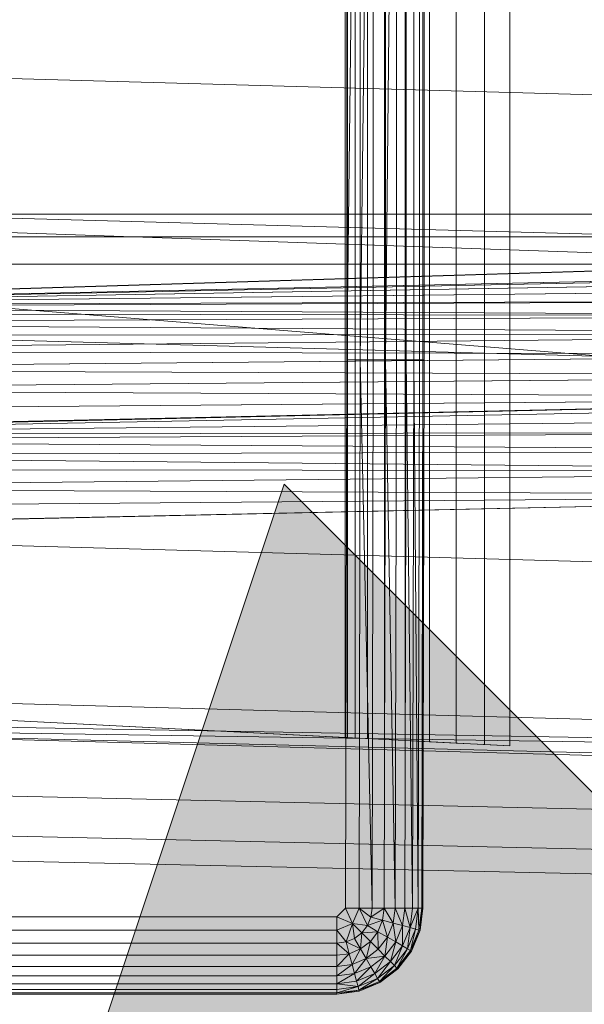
# Model space of a CAD drawing. Header units: metres. Extents: x 391.1 to 427.5, y 12.8 to 28.4.
# Tile 151 of 234: x 407.4731 to 407.5693, y 26.251 to 26.4187. Entities that reach past the tile are written whole.
import ezdxf

# ---------------------------------------------------------------- set-up
doc = ezdxf.new("R2010")
doc.units = ezdxf.units.M
doc.layers.add('A-DETL-____-MBND', color=7, linetype='Continuous', lineweight=18)
doc.layers.add('A-DETL-GENF-OTLN', color=7, linetype='Continuous', lineweight=18)

# ---------------------------------------------------------------- blocks, each defined once
blk = doc.blocks.new('Family - Inodor PA-152192-03_ENLLUMENAT_P0A')
at = {"layer": 'A-DETL-____-MBND', "color": 253, "true_color": 0xaaaaaa}
for p, q in [((0.16489, 0.38826), (0.16489, 0.01465)), ((0.16489, 0.38826), (0.16489, 0.01465)), ((0.17966, 0.04228), (0.17966, 0.3624)), ((0.15161, 0.36098), (0.15161, 0.0437)), ((0.15205, 0.361), (0.15205, 0.04368)), ((0.15334, 0.36106), (0.15334, 0.04361)), ((0.15546, 0.36117), (0.15546, 0.04351)), ((0.15833, 0.36132), (0.15833, 0.04336)), ((0.16188, 0.3615), (0.16187, 0.04318)), ((0.16598, 0.36171), (0.16598, 0.04297)), ((0.17052, 0.36194), (0.17052, 0.04274)), ((0.17536, 0.36218), (0.17536, 0.04249)), ((0.15191, 0.10805), (0.15191, 0.29485)), ((0.15191, 0.29485), (0.15191, 0.10805)), ((0.15419, 0.29485), (0.15191, 0.10805)), ((0.15191, 0.10805), (0.15191, 0.29485)), ((0.15191, 0.10805), (0.15419, 0.29485)), ((0.15419, 0.10805), (0.15419, 0.29485)), ((0.15641, 0.29485), (0.15419, 0.10805)), ((0.15419, 0.10805), (0.15419, 0.29485)), ((0.15419, 0.10805), (0.15419, 0.29485)), ((0.15419, 0.10805), (0.15641, 0.29485)), ((0.15641, 0.10805), (0.15641, 0.29485)), ((0.15641, 0.10805), (0.15641, 0.29485)), ((0.15641, 0.10805), (0.15641, 0.29485)), ((0.15849, 0.10805), (0.15849, 0.29485)), ((0.15849, 0.29485), (0.15849, 0.10805)), ((0.16037, 0.29485), (0.15849, 0.10805)), ((0.15849, 0.10805), (0.15849, 0.29485)), ((0.15849, 0.10805), (0.16037, 0.29485)), ((0.16037, 0.10805), (0.16037, 0.29485)), ((0.16037, 0.10805), (0.16037, 0.29485)), ((0.16037, 0.10805), (0.16037, 0.29485)), ((0.162, 0.10805), (0.162, 0.29485)), ((0.162, 0.29485), (0.162, 0.10805)), ((0.162, 0.10805), (0.162, 0.29485)), ((0.16332, 0.10805), (0.16332, 0.29485)), ((0.16332, 0.29485), (0.16332, 0.10805)), ((0.16332, 0.10805), (0.16332, 0.29485)), ((0.16429, 0.10805), (0.16429, 0.29485)), ((0.16429, 0.29485), (0.16429, 0.10805)), ((0.16429, 0.10805), (0.16429, 0.29485)), ((0.16489, 0.10805), (0.16489, 0.29485)), ((0.16489, 0.29485), (0.16489, 0.10805)), ((0.16489, 0.10805), (0.16489, 0.29485)), ((0.16509, 0.29485), (0.16509, 0.10805)), ((0.16509, 0.29485), (0.16509, 0.10805)), ((0.51095, 0.14444), (0.00127, 0.15852)), ((0.51095, 0.12067), (0.00127, 0.13475)), ((0.52327, 0.1334), (0.00127, 0.11723)), ((0.00186, 0.13288), (0.28176, 0.13288)), ((0.28176, 0.13288), (0.00186, 0.13288)), ((0.28176, 0.13288), (0.00186, 0.13288)), ((0.28176, 0.13288), (0.00186, 0.13288)), ((0.28176, 0.12326), (0.00186, 0.13288)), ((0.28176, 0.12326), (0.00186, 0.13288)), ((0.00187, 0.11726), (0.52327, 0.1334)), ((0.00187, 0.11726), (0.52327, 0.1334)), ((0.00187, 0.11726), (0.51154, 0.13288)), ((0.00187, 0.11726), (0.51154, 0.13288)), ((0.00186, 0.12899), (0.28176, 0.12899)), ((0.28176, 0.12899), (0.00186, 0.12899)), ((0.00186, 0.12431), (0.28176, 0.12431)), ((0.28176, 0.12431), (0.00186, 0.12431)), ((0.28175, 0.10165), (0.00186, 0.12431)), ((0.28175, 0.10165), (0.00186, 0.12431)), ((0.28176, 0.12326), (0.00187, 0.11726)), ((0.00187, 0.11726), (0.28176, 0.12326)), ((0.00187, 0.11726), (0.28176, 0.12326)), ((0.00187, 0.11726), (0.28176, 0.12326)), ((0.28176, 0.12295), (0.00187, 0.11726)), ((0.00187, 0.11726), (0.28176, 0.12295)), ((0.28176, 0.12197), (0.00187, 0.11726)), ((0.00187, 0.11726), (0.28176, 0.12197)), ((0.28176, 0.12037), (0.00187, 0.11726)), ((0.00187, 0.11726), (0.28176, 0.12037)), ((0.28176, 0.11819), (0.00187, 0.11726)), ((0.00187, 0.11694), (0.28176, 0.11819)), ((0.00187, 0.11726), (0.28176, 0.11819)), ((0.00187, 0.11694), (0.28176, 0.11819)), ((0.28176, 0.11552), (0.00187, 0.11694)), ((0.28176, 0.11552), (0.00187, 0.11694)), ((0.28176, 0.11552), (0.00187, 0.11596)), ((0.28176, 0.11552), (0.00187, 0.11596)), ((0.28176, 0.11552), (0.00187, 0.11436)), ((0.00187, 0.11436), (0.28176, 0.11552)), ((0.28176, 0.11242), (0.00187, 0.11436)), ((0.28176, 0.11242), (0.00187, 0.11436)), ((0.51095, 0.09991), (0.00127, 0.11399)), ((0.28176, 0.11242), (0.00187, 0.11219)), ((0.00187, 0.10951), (0.28176, 0.11242)), ((0.00187, 0.11219), (0.28176, 0.11242)), ((0.00187, 0.10951), (0.28176, 0.11242)), ((0.28176, 0.10898), (0.00187, 0.10951)), ((0.28176, 0.10898), (0.00187, 0.10951)), ((0.28176, 0.10898), (0.00187, 0.10641)), ((0.00187, 0.10641), (0.28176, 0.10898)), ((0.15171, 0.01465), (0.15191, 0.10805)), ((0.15191, 0.10805), (0.15171, 0.01465)), ((0.15191, 0.10805), (0.15171, 0.01465)), ((0.15419, 0.10805), (0.15191, 0.10805)), ((0.15419, 0.10805), (0.15191, 0.10805)), ((0.15419, 0.10805), (0.15399, 0.01465)), ((0.15419, 0.10805), (0.15399, 0.01465)), ((0.15399, 0.01465), (0.15419, 0.10805)), ((0.15641, 0.10805), (0.15419, 0.10805)), ((0.15641, 0.10805), (0.15419, 0.10805)), ((0.15621, 0.01465), (0.15419, 0.10805)), ((0.15621, 0.01465), (0.15419, 0.10805)), ((0.15641, 0.10805), (0.15621, 0.01465)), ((0.15641, 0.10805), (0.15621, 0.01465)), ((0.15641, 0.10805), (0.15621, 0.01465)), ((0.15641, 0.10805), (0.15849, 0.10805)), ((0.15849, 0.10805), (0.15641, 0.10805)), ((0.15849, 0.10805), (0.15829, 0.01465)), ((0.15849, 0.10805), (0.15829, 0.01465)), ((0.15829, 0.01465), (0.15849, 0.10805)), ((0.16037, 0.10805), (0.15849, 0.10805)), ((0.16037, 0.10805), (0.15849, 0.10805)), ((0.16017, 0.01465), (0.15849, 0.10805)), ((0.16017, 0.01465), (0.15849, 0.10805)), ((0.16037, 0.10805), (0.16017, 0.01465)), ((0.16037, 0.10805), (0.16017, 0.01465)), ((0.16037, 0.10805), (0.16017, 0.01465)), ((0.16037, 0.10805), (0.162, 0.10805)), ((0.162, 0.10805), (0.16037, 0.10805)), ((0.162, 0.10805), (0.1618, 0.01465)), ((0.162, 0.10805), (0.1618, 0.01465)), ((0.1618, 0.01465), (0.162, 0.10805)), ((0.16332, 0.10805), (0.162, 0.10805)), ((0.162, 0.10805), (0.16332, 0.10805)), ((0.16332, 0.10805), (0.162, 0.10805)), ((0.16312, 0.01465), (0.162, 0.10805)), ((0.16312, 0.01465), (0.162, 0.10805)), ((0.16332, 0.10805), (0.16312, 0.01465)), ((0.16332, 0.10805), (0.16312, 0.01465)), ((0.16312, 0.01465), (0.16332, 0.10805)), ((0.16429, 0.10805), (0.16332, 0.10805)), ((0.16332, 0.10805), (0.16429, 0.10805)), ((0.16429, 0.10805), (0.16332, 0.10805)), ((0.16409, 0.01465), (0.16332, 0.10805)), ((0.16409, 0.01465), (0.16332, 0.10805)), ((0.16429, 0.10805), (0.16409, 0.01465)), ((0.16429, 0.10805), (0.16409, 0.01465)), ((0.16429, 0.10805), (0.16409, 0.01465)), ((0.16489, 0.10805), (0.16429, 0.10805)), ((0.16429, 0.10805), (0.16489, 0.10805)), ((0.16489, 0.10805), (0.16429, 0.10805)), ((0.16489, 0.10805), (0.16469, 0.01465)), ((0.16489, 0.10805), (0.16469, 0.01465)), ((0.16469, 0.01465), (0.16489, 0.10805)), ((0.16509, 0.10805), (0.16489, 0.10805)), ((0.16509, 0.10805), (0.16489, 0.01465)), ((0.16489, 0.10805), (0.16509, 0.10805)), ((0.16509, 0.10805), (0.16489, 0.01465)), ((0.16509, 0.10805), (0.16489, 0.10805)), ((0.16489, 0.01465), (0.16489, 0.10805)), ((0.16489, 0.01465), (0.16489, 0.10805)), ((0.28176, 0.10533), (0.00187, 0.10641)), ((0.28176, 0.10533), (0.00187, 0.10641)), ((0.28176, 0.10533), (0.00187, 0.10298)), ((0.00187, 0.10298), (0.28176, 0.10533)), ((0.28176, 0.10156), (0.00187, 0.10298)), ((0.28176, 0.10156), (0.00187, 0.10298)), ((0.28176, 0.10156), (0.00127, 0.09542)), ((0.28176, 0.10156), (0.00187, 0.09932)), ((0.00187, 0.09555), (0.28176, 0.10156)), ((0.00187, 0.09932), (0.28176, 0.10156)), ((0.00187, 0.09555), (0.28176, 0.10156)), ((0.28175, 0.10165), (0.00192, 0.09531)), ((0.00192, 0.09531), (0.28175, 0.10165)), ((0.28181, 0.10065), (0.00192, 0.09531)), ((0.00192, 0.09531), (0.28181, 0.10065)), ((0.28181, 0.0982), (0.00192, 0.09531)), ((0.00192, 0.09531), (0.28181, 0.0982)), ((0.28181, 0.09576), (0.00192, 0.09531)), ((0.00192, 0.09431), (0.28181, 0.09576)), ((0.00192, 0.09531), (0.28181, 0.09576)), ((0.00192, 0.09431), (0.28181, 0.09576)), ((0.28181, 0.09248), (0.00192, 0.09431)), ((0.28181, 0.09248), (0.00192, 0.09431)), ((0.28181, 0.09248), (0.00192, 0.09185)), ((0.00192, 0.09185), (0.28181, 0.09248)), ((0.28181, 0.08906), (0.00192, 0.09185)), ((0.28181, 0.08906), (0.00192, 0.09185)), ((0.28181, 0.08906), (0.00192, 0.08942)), ((0.28181, 0.08906), (0.00192, 0.08942)), ((0.28181, 0.08906), (0.00192, 0.08614)), ((0.00192, 0.08614), (0.28181, 0.08906)), ((0.28181, 0.08497), (0.00192, 0.08614)), ((0.28181, 0.08497), (0.00192, 0.08614)), ((0.28181, 0.08497), (0.00127, 0.07882)), ((0.28181, 0.08497), (0.00192, 0.08272)), ((0.00192, 0.07896), (0.28181, 0.08497)), ((0.00192, 0.08272), (0.28181, 0.08497)), ((0.00192, 0.07896), (0.28181, 0.08497)), ((0.51095, 0.06488), (0.00127, 0.07896)), ((0.51095, 0.03799), (0.00127, 0.05207)), ((0.01521, 0.05064), (0.15161, 0.0437)), ((0.17966, 0.04228), (0.01521, 0.05064)), ((0.51095, 0.03799), (0.00127, 0.04712)), ((0.51095, 0.03799), (0.00127, 0.04594)), ((0.51095, 0.03305), (0.00127, 0.04594)), ((0.51095, 0.03186), (0.00127, 0.04594)), ((0.15161, 0.0437), (0.15205, 0.04368)), ((0.15205, 0.04368), (0.15334, 0.04361)), ((0.15334, 0.04361), (0.15546, 0.04351)), ((0.15546, 0.04351), (0.15833, 0.04336)), ((0.15833, 0.04336), (0.16187, 0.04318)), ((0.16187, 0.04318), (0.16598, 0.04297)), ((0.16598, 0.04297), (0.17052, 0.04274)), ((0.17052, 0.04274), (0.17536, 0.04249)), ((0.17536, 0.04249), (0.17966, 0.04228)), ((0.00056, 0.03582), (0.31998, 0.0287)), ((0.00056, 0.03582), (0.31998, 0.0287)), ((0.00022, 0.02899), (0.31971, 0.02187)), ((0.00022, 0.02899), (0.31971, 0.02187)), ((0, 0.02477), (0.31954, 0.01764)), ((0, 0.02477), (0.31954, 0.01764)), ((0.15171, 0.01465), (0.15024, 0.01318)), ((0.15171, 0.01465), (0.15024, 0.01318)), ((0.15024, 0.01318), (0.15171, 0.01465)), ((0.15399, 0.01465), (0.15171, 0.01465)), ((0.15289, 0.012), (0.15171, 0.01465)), ((0.15399, 0.01465), (0.15171, 0.01465)), ((0.15289, 0.012), (0.15171, 0.01465)), ((0.15399, 0.01465), (0.15289, 0.012)), ((0.15289, 0.012), (0.15399, 0.01465)), ((0.15621, 0.01465), (0.15399, 0.01465)), ((0.156, 0.01311), (0.15399, 0.01465)), ((0.15621, 0.01465), (0.15399, 0.01465)), ((0.156, 0.01311), (0.15399, 0.01465)), ((0.15399, 0.01465), (0.15621, 0.01465)), ((0.156, 0.01311), (0.15399, 0.01465)), ((0.15541, 0.01167), (0.15399, 0.01465)), ((0.15541, 0.01167), (0.15399, 0.01465)), ((0.15621, 0.01465), (0.156, 0.01311)), ((0.15829, 0.01465), (0.156, 0.01311)), ((0.156, 0.01311), (0.15621, 0.01465)), ((0.156, 0.01311), (0.15621, 0.01465)), ((0.156, 0.01311), (0.15829, 0.01465)), ((0.15829, 0.01465), (0.15621, 0.01465)), ((0.15829, 0.01465), (0.15621, 0.01465)), ((0.15829, 0.01465), (0.15621, 0.01465)), ((0.15829, 0.01465), (0.15801, 0.01257)), ((0.15801, 0.01257), (0.15829, 0.01465)), ((0.15801, 0.01257), (0.15829, 0.01465)), ((0.16017, 0.01465), (0.15829, 0.01465)), ((0.16017, 0.01465), (0.15829, 0.01465)), ((0.16017, 0.01465), (0.15829, 0.01465)), ((0.15983, 0.01208), (0.15829, 0.01465)), ((0.15983, 0.01208), (0.15829, 0.01465)), ((0.16017, 0.01465), (0.15983, 0.01208)), ((0.16017, 0.01465), (0.15983, 0.01208)), ((0.15983, 0.01208), (0.16017, 0.01465)), ((0.1618, 0.01465), (0.16017, 0.01465)), ((0.1618, 0.01465), (0.16017, 0.01465)), ((0.1618, 0.01465), (0.16017, 0.01465)), ((0.1614, 0.01166), (0.16017, 0.01465)), ((0.1614, 0.01166), (0.16017, 0.01465)), ((0.1618, 0.01465), (0.1614, 0.01166)), ((0.1618, 0.01465), (0.1614, 0.01166)), ((0.1614, 0.01166), (0.1618, 0.01465)), ((0.16312, 0.01465), (0.1618, 0.01465)), ((0.16312, 0.01465), (0.1618, 0.01465)), ((0.16312, 0.01465), (0.1618, 0.01465)), ((0.16268, 0.01132), (0.1618, 0.01465)), ((0.16268, 0.01132), (0.1618, 0.01465)), ((0.16312, 0.01465), (0.16268, 0.01132)), ((0.16312, 0.01465), (0.16268, 0.01132)), ((0.16409, 0.01465), (0.16268, 0.01132)), ((0.16268, 0.01132), (0.16312, 0.01465)), ((0.16268, 0.01132), (0.16409, 0.01465)), ((0.16409, 0.01465), (0.16312, 0.01465)), ((0.16409, 0.01465), (0.16312, 0.01465)), ((0.16409, 0.01465), (0.16312, 0.01465)), ((0.16409, 0.01465), (0.16362, 0.01106)), ((0.16362, 0.01106), (0.16409, 0.01465)), ((0.16362, 0.01106), (0.16409, 0.01465)), ((0.16469, 0.01465), (0.16409, 0.01465)), ((0.16469, 0.01465), (0.16409, 0.01465)), ((0.16469, 0.01465), (0.16409, 0.01465)), ((0.16419, 0.01091), (0.16409, 0.01465)), ((0.16419, 0.01091), (0.16409, 0.01465)), ((0.16469, 0.01465), (0.16419, 0.01091)), ((0.16469, 0.01465), (0.16419, 0.01091)), ((0.16419, 0.01091), (0.16469, 0.01465)), ((0.16489, 0.01465), (0.16439, 0.01086)), ((0.16489, 0.01465), (0.16439, 0.01086)), ((0.16489, 0.01465), (0.16439, 0.01086)), ((0.16489, 0.01465), (0.16439, 0.01086)), ((0.16439, 0.01086), (0.16469, 0.01465)), ((0.16439, 0.01086), (0.16469, 0.01465)), ((0.16489, 0.01465), (0.16469, 0.01465)), ((0.16489, 0.01465), (0.16469, 0.01465)), ((0.16489, 0.01465), (0.16469, 0.01465)), ((0.15024, 0.01318), (0.01521, 0.01318)), ((0.01521, 0.01318), (0.15024, 0.01318)), ((0.15024, 0.01318), (0.01521, 0.01318)), ((0.15289, 0.012), (0.15024, 0.01318)), ((0.15024, 0.0109), (0.15024, 0.01318)), ((0.15289, 0.012), (0.15024, 0.01318)), ((0.15024, 0.01318), (0.15024, 0.0109)), ((0.15289, 0.012), (0.15024, 0.0109)), ((0.15024, 0.0109), (0.15289, 0.012)), ((0.15178, 0.00888), (0.15289, 0.012)), ((0.15178, 0.00888), (0.15289, 0.012)), ((0.15541, 0.01167), (0.15289, 0.012)), ((0.15446, 0.01043), (0.15289, 0.012)), ((0.15322, 0.00948), (0.15289, 0.012)), ((0.15541, 0.01167), (0.15289, 0.012)), ((0.15541, 0.01167), (0.15289, 0.012)), ((0.15446, 0.01043), (0.15289, 0.012)), ((0.15446, 0.01043), (0.15289, 0.012)), ((0.15322, 0.00948), (0.15289, 0.012)), ((0.15322, 0.00948), (0.15289, 0.012)), ((0.156, 0.01311), (0.15541, 0.01167)), ((0.156, 0.01311), (0.15541, 0.01167)), ((0.15541, 0.01167), (0.156, 0.01311)), ((0.15801, 0.01257), (0.15541, 0.01167)), ((0.15541, 0.01167), (0.15801, 0.01257)), ((0.15801, 0.01257), (0.156, 0.01311)), ((0.15801, 0.01257), (0.156, 0.01311)), ((0.15801, 0.01257), (0.156, 0.01311)), ((0.15801, 0.01257), (0.15721, 0.01062)), ((0.15721, 0.01062), (0.15801, 0.01257)), ((0.15721, 0.01062), (0.15801, 0.01257)), ((0.15983, 0.01208), (0.15801, 0.01257)), ((0.15983, 0.01208), (0.15801, 0.01257)), ((0.15983, 0.01208), (0.15801, 0.01257)), ((0.15884, 0.00968), (0.15801, 0.01257)), ((0.15884, 0.00968), (0.15801, 0.01257)), ((0.15983, 0.01208), (0.15884, 0.00968)), ((0.15983, 0.01208), (0.15884, 0.00968)), ((0.15884, 0.00968), (0.15983, 0.01208)), ((0.1614, 0.01166), (0.15983, 0.01208)), ((0.1614, 0.01166), (0.15983, 0.01208)), ((0.1614, 0.01166), (0.15983, 0.01208)), ((0.16025, 0.00887), (0.15983, 0.01208)), ((0.16025, 0.00887), (0.15983, 0.01208)), ((0.15024, 0.0109), (0.01521, 0.0109)), ((0.01521, 0.0109), (0.15024, 0.0109)), ((0.15024, 0.0109), (0.01521, 0.0109)), ((0.15178, 0.00888), (0.15024, 0.0109)), ((0.15024, 0.00868), (0.15024, 0.0109)), ((0.15178, 0.00888), (0.15024, 0.0109)), ((0.15178, 0.00888), (0.15024, 0.0109)), ((0.15024, 0.00868), (0.15024, 0.0109)), ((0.15024, 0.0109), (0.15024, 0.00868)), ((0.15446, 0.01043), (0.15322, 0.00948)), ((0.15446, 0.01043), (0.15322, 0.00948)), ((0.15322, 0.00948), (0.15446, 0.01043)), ((0.15426, 0.00768), (0.15446, 0.01043)), ((0.15426, 0.00768), (0.15446, 0.01043)), ((0.15541, 0.01167), (0.15446, 0.01043)), ((0.15541, 0.01167), (0.15446, 0.01043)), ((0.15446, 0.01043), (0.15541, 0.01167)), ((0.15721, 0.01062), (0.15446, 0.01043)), ((0.15446, 0.01043), (0.15721, 0.01062)), ((0.15593, 0.00896), (0.15446, 0.01043)), ((0.15593, 0.00896), (0.15446, 0.01043)), ((0.15593, 0.00896), (0.15446, 0.01043)), ((0.15721, 0.01062), (0.15541, 0.01167)), ((0.15721, 0.01062), (0.15541, 0.01167)), ((0.15721, 0.01062), (0.15541, 0.01167)), ((0.15721, 0.01062), (0.15593, 0.00896)), ((0.15593, 0.00896), (0.15721, 0.01062)), ((0.15593, 0.00896), (0.15721, 0.01062)), ((0.15884, 0.00968), (0.15721, 0.01062)), ((0.15884, 0.00968), (0.15721, 0.01062)), ((0.15884, 0.00968), (0.15721, 0.01062)), ((0.15726, 0.00763), (0.15721, 0.01062)), ((0.15726, 0.00763), (0.15721, 0.01062)), ((0.1614, 0.01166), (0.16025, 0.00887)), ((0.1614, 0.01166), (0.16025, 0.00887)), ((0.16025, 0.00887), (0.1614, 0.01166)), ((0.16139, 0.00821), (0.1614, 0.01166)), ((0.16139, 0.00821), (0.1614, 0.01166)), ((0.16268, 0.01132), (0.16139, 0.00821)), ((0.16268, 0.01132), (0.16139, 0.00821)), ((0.16139, 0.00821), (0.16268, 0.01132)), ((0.16268, 0.01132), (0.1614, 0.01166)), ((0.16268, 0.01132), (0.1614, 0.01166)), ((0.16268, 0.01132), (0.1614, 0.01166)), ((0.16223, 0.00772), (0.16268, 0.01132)), ((0.16223, 0.00772), (0.16268, 0.01132)), ((0.16362, 0.01106), (0.16223, 0.00772)), ((0.16362, 0.01106), (0.16223, 0.00772)), ((0.16223, 0.00772), (0.16362, 0.01106)), ((0.16362, 0.01106), (0.16268, 0.01132)), ((0.16362, 0.01106), (0.16268, 0.01132)), ((0.16362, 0.01106), (0.16268, 0.01132)), ((0.16275, 0.00743), (0.16362, 0.01106)), ((0.16275, 0.00743), (0.16362, 0.01106)), ((0.16419, 0.01091), (0.16275, 0.00743)), ((0.16419, 0.01091), (0.16275, 0.00743)), ((0.16275, 0.00743), (0.16419, 0.01091)), ((0.16292, 0.00733), (0.16419, 0.01091)), ((0.16292, 0.00733), (0.16419, 0.01091)), ((0.16439, 0.01086), (0.16292, 0.00733)), ((0.16439, 0.01086), (0.16292, 0.00733)), ((0.16439, 0.01086), (0.16292, 0.00733)), ((0.16439, 0.01086), (0.16292, 0.00733)), ((0.16419, 0.01091), (0.16362, 0.01106)), ((0.16419, 0.01091), (0.16362, 0.01106)), ((0.16419, 0.01091), (0.16362, 0.01106)), ((0.16439, 0.01086), (0.16419, 0.01091)), ((0.16439, 0.01086), (0.16419, 0.01091)), ((0.16439, 0.01086), (0.16419, 0.01091)), ((0.15024, 0.00868), (0.01521, 0.00868)), ((0.01521, 0.00868), (0.15024, 0.00868)), ((0.15024, 0.00868), (0.01521, 0.00868)), ((0.15178, 0.00888), (0.15024, 0.00868)), ((0.15178, 0.00888), (0.15024, 0.00868)), ((0.15024, 0.00868), (0.15178, 0.00888)), ((0.15024, 0.0066), (0.15024, 0.00868)), ((0.15232, 0.00687), (0.15024, 0.00868)), ((0.15024, 0.00868), (0.15024, 0.0066)), ((0.15232, 0.00687), (0.15024, 0.00868)), ((0.15024, 0.0066), (0.15024, 0.00868)), ((0.15322, 0.00948), (0.15178, 0.00888)), ((0.15322, 0.00948), (0.15178, 0.00888)), ((0.15178, 0.00888), (0.15322, 0.00948)), ((0.15178, 0.00888), (0.15232, 0.00687)), ((0.15426, 0.00768), (0.15178, 0.00888)), ((0.15232, 0.00687), (0.15178, 0.00888)), ((0.15426, 0.00768), (0.15178, 0.00888)), ((0.15232, 0.00687), (0.15178, 0.00888)), ((0.15426, 0.00768), (0.15322, 0.00948)), ((0.15426, 0.00768), (0.15322, 0.00948)), ((0.15426, 0.00768), (0.15322, 0.00948)), ((0.15593, 0.00896), (0.15426, 0.00768)), ((0.15593, 0.00896), (0.15426, 0.00768)), ((0.15426, 0.00768), (0.15593, 0.00896)), ((0.1552, 0.00605), (0.15593, 0.00896)), ((0.1552, 0.00605), (0.15593, 0.00896)), ((0.15726, 0.00763), (0.15593, 0.00896)), ((0.15726, 0.00763), (0.15593, 0.00896)), ((0.15726, 0.00763), (0.15593, 0.00896)), ((0.15884, 0.00968), (0.15726, 0.00763)), ((0.15884, 0.00968), (0.15726, 0.00763)), ((0.15726, 0.00763), (0.15884, 0.00968)), ((0.15841, 0.00648), (0.15884, 0.00968)), ((0.15841, 0.00648), (0.15884, 0.00968)), ((0.16025, 0.00887), (0.15841, 0.00648)), ((0.16025, 0.00887), (0.15841, 0.00648)), ((0.15841, 0.00648), (0.16025, 0.00887)), ((0.16025, 0.00887), (0.15884, 0.00968)), ((0.16025, 0.00887), (0.15884, 0.00968)), ((0.16025, 0.00887), (0.15884, 0.00968)), ((0.15935, 0.00554), (0.16025, 0.00887)), ((0.15935, 0.00554), (0.16025, 0.00887)), ((0.16139, 0.00821), (0.16025, 0.00887)), ((0.16139, 0.00821), (0.16025, 0.00887)), ((0.16139, 0.00821), (0.16025, 0.00887)), ((0.15232, 0.00687), (0.15024, 0.0066)), ((0.15232, 0.00687), (0.15024, 0.0066)), ((0.15024, 0.00472), (0.15232, 0.00687)), ((0.15024, 0.0066), (0.15232, 0.00687)), ((0.15024, 0.00472), (0.15232, 0.00687)), ((0.15426, 0.00768), (0.15232, 0.00687)), ((0.15426, 0.00768), (0.15232, 0.00687)), ((0.15232, 0.00687), (0.15426, 0.00768)), ((0.15281, 0.00505), (0.15232, 0.00687)), ((0.15281, 0.00505), (0.15232, 0.00687)), ((0.15281, 0.00505), (0.15232, 0.00687)), ((0.15281, 0.00505), (0.15426, 0.00768)), ((0.15281, 0.00505), (0.15426, 0.00768)), ((0.1552, 0.00605), (0.15426, 0.00768)), ((0.1552, 0.00605), (0.15426, 0.00768)), ((0.1552, 0.00605), (0.15426, 0.00768)), ((0.15726, 0.00763), (0.1552, 0.00605)), ((0.15726, 0.00763), (0.1552, 0.00605)), ((0.1552, 0.00605), (0.15726, 0.00763)), ((0.15841, 0.00648), (0.15726, 0.00763)), ((0.15841, 0.00648), (0.15726, 0.00763)), ((0.15841, 0.00648), (0.15726, 0.00763)), ((0.16139, 0.00821), (0.15935, 0.00554)), ((0.16139, 0.00821), (0.15935, 0.00554)), ((0.15935, 0.00554), (0.16139, 0.00821)), ((0.16003, 0.00485), (0.16139, 0.00821)), ((0.16003, 0.00485), (0.16139, 0.00821)), ((0.16223, 0.00772), (0.16003, 0.00485)), ((0.16223, 0.00772), (0.16003, 0.00485)), ((0.16003, 0.00485), (0.16223, 0.00772)), ((0.16045, 0.00443), (0.16223, 0.00772)), ((0.16045, 0.00443), (0.16223, 0.00772)), ((0.16275, 0.00743), (0.16045, 0.00443)), ((0.16275, 0.00743), (0.16045, 0.00443)), ((0.16045, 0.00443), (0.16275, 0.00743)), ((0.1606, 0.00429), (0.16275, 0.00743)), ((0.1606, 0.00429), (0.16275, 0.00743)), ((0.16292, 0.00733), (0.1606, 0.00429)), ((0.16292, 0.00733), (0.1606, 0.00429)), ((0.16292, 0.00733), (0.1606, 0.00429)), ((0.16292, 0.00733), (0.1606, 0.00429)), ((0.16223, 0.00772), (0.16139, 0.00821)), ((0.16223, 0.00772), (0.16139, 0.00821)), ((0.16223, 0.00772), (0.16139, 0.00821)), ((0.16275, 0.00743), (0.16223, 0.00772)), ((0.16275, 0.00743), (0.16223, 0.00772)), ((0.16275, 0.00743), (0.16223, 0.00772)), ((0.16292, 0.00733), (0.16275, 0.00743)), ((0.16292, 0.00733), (0.16275, 0.00743)), ((0.16292, 0.00733), (0.16275, 0.00743)), ((0.15024, 0.0066), (0.01521, 0.0066)), ((0.01521, 0.0066), (0.15024, 0.0066)), ((0.15024, 0.0066), (0.01521, 0.0066)), ((0.15024, 0.00472), (0.15024, 0.0066)), ((0.15024, 0.00472), (0.15024, 0.0066)), ((0.15024, 0.0066), (0.15024, 0.00472)), ((0.15281, 0.00505), (0.15024, 0.00472)), ((0.15281, 0.00505), (0.15024, 0.00472)), ((0.15024, 0.00309), (0.15281, 0.00505)), ((0.15024, 0.00472), (0.15281, 0.00505)), ((0.15024, 0.00309), (0.15281, 0.00505)), ((0.1552, 0.00605), (0.15281, 0.00505)), ((0.1552, 0.00605), (0.15281, 0.00505)), ((0.15281, 0.00505), (0.1552, 0.00605)), ((0.15323, 0.00348), (0.15281, 0.00505)), ((0.15323, 0.00348), (0.15281, 0.00505)), ((0.15323, 0.00348), (0.15281, 0.00505)), ((0.15323, 0.00348), (0.1552, 0.00605)), ((0.15323, 0.00348), (0.1552, 0.00605)), ((0.15841, 0.00648), (0.1552, 0.00605)), ((0.1552, 0.00605), (0.15841, 0.00648)), ((0.15602, 0.00464), (0.1552, 0.00605)), ((0.15602, 0.00464), (0.1552, 0.00605)), ((0.15602, 0.00464), (0.1552, 0.00605)), ((0.15841, 0.00648), (0.15602, 0.00464)), ((0.15602, 0.00464), (0.15841, 0.00648)), ((0.15602, 0.00464), (0.15841, 0.00648)), ((0.15668, 0.0035), (0.15841, 0.00648)), ((0.15668, 0.0035), (0.15841, 0.00648)), ((0.15935, 0.00554), (0.15668, 0.0035)), ((0.15935, 0.00554), (0.15668, 0.0035)), ((0.15668, 0.0035), (0.15935, 0.00554)), ((0.15716, 0.00265), (0.15935, 0.00554)), ((0.15716, 0.00265), (0.15935, 0.00554)), ((0.15935, 0.00554), (0.15841, 0.00648)), ((0.15935, 0.00554), (0.15841, 0.00648)), ((0.15935, 0.00554), (0.15841, 0.00648)), ((0.16003, 0.00485), (0.15935, 0.00554)), ((0.16003, 0.00485), (0.15935, 0.00554)), ((0.16003, 0.00485), (0.15935, 0.00554)), ((0.15024, 0.00472), (0.01521, 0.00472)), ((0.01521, 0.00472), (0.15024, 0.00472)), ((0.15024, 0.00472), (0.01521, 0.00472)), ((0.15024, 0.00309), (0.15024, 0.00472)), ((0.15024, 0.00309), (0.15024, 0.00472)), ((0.15024, 0.00472), (0.15024, 0.00309)), ((0.15323, 0.00348), (0.15024, 0.00309)), ((0.15323, 0.00348), (0.15024, 0.00309)), ((0.15024, 0.00177), (0.15323, 0.00348)), ((0.15024, 0.00309), (0.15323, 0.00348)), ((0.15024, 0.00177), (0.15323, 0.00348)), ((0.15602, 0.00464), (0.15323, 0.00348)), ((0.15602, 0.00464), (0.15323, 0.00348)), ((0.15323, 0.00348), (0.15602, 0.00464)), ((0.15357, 0.00221), (0.15323, 0.00348)), ((0.15357, 0.00221), (0.15323, 0.00348)), ((0.15357, 0.00221), (0.15323, 0.00348)), ((0.15357, 0.00221), (0.15602, 0.00464)), ((0.15357, 0.00221), (0.15602, 0.00464)), ((0.15668, 0.0035), (0.15357, 0.00221)), ((0.15668, 0.0035), (0.15357, 0.00221)), ((0.15357, 0.00221), (0.15668, 0.0035)), ((0.15382, 0.00127), (0.15668, 0.0035)), ((0.15382, 0.00127), (0.15668, 0.0035)), ((0.15668, 0.0035), (0.15602, 0.00464)), ((0.15668, 0.0035), (0.15602, 0.00464)), ((0.15668, 0.0035), (0.15602, 0.00464)), ((0.15716, 0.00265), (0.15668, 0.0035)), ((0.15716, 0.00265), (0.15668, 0.0035)), ((0.15716, 0.00265), (0.15668, 0.0035)), ((0.16003, 0.00485), (0.15716, 0.00265)), ((0.16003, 0.00485), (0.15716, 0.00265)), ((0.15716, 0.00265), (0.16003, 0.00485)), ((0.15746, 0.00214), (0.16003, 0.00485)), ((0.15746, 0.00214), (0.16003, 0.00485)), ((0.16045, 0.00443), (0.15746, 0.00214)), ((0.16045, 0.00443), (0.15746, 0.00214)), ((0.15746, 0.00214), (0.16045, 0.00443)), ((0.1606, 0.00429), (0.15746, 0.00214)), ((0.15746, 0.00214), (0.1606, 0.00429)), ((0.1606, 0.00429), (0.15756, 0.00196)), ((0.1606, 0.00429), (0.15756, 0.00196)), ((0.1606, 0.00429), (0.15756, 0.00196)), ((0.15756, 0.00196), (0.1606, 0.00429)), ((0.16045, 0.00443), (0.16003, 0.00485)), ((0.16045, 0.00443), (0.16003, 0.00485)), ((0.16045, 0.00443), (0.16003, 0.00485)), ((0.1606, 0.00429), (0.16045, 0.00443)), ((0.1606, 0.00429), (0.16045, 0.00443)), ((0.1606, 0.00429), (0.16045, 0.00443)), ((0.15024, 0.00309), (0.01521, 0.00309)), ((0.01521, 0.00309), (0.15024, 0.00309)), ((0.15024, 0.00309), (0.01521, 0.00309)), ((0.15024, 0.00177), (0.01521, 0.00177)), ((0.01521, 0.00177), (0.15024, 0.00177)), ((0.15024, 0.00177), (0.01521, 0.00177)), ((0.15024, 0.00177), (0.15024, 0.00309)), ((0.15024, 0.00177), (0.15024, 0.00309)), ((0.15024, 0.00309), (0.15024, 0.00177)), ((0.15357, 0.00221), (0.15024, 0.00177)), ((0.15357, 0.00221), (0.15024, 0.00177)), ((0.15024, 0.00177), (0.15357, 0.00221)), ((0.15024, 0.0008), (0.15024, 0.00177)), ((0.15382, 0.00127), (0.15024, 0.00177)), ((0.15024, 0.00177), (0.15024, 0.0008)), ((0.15382, 0.00127), (0.15024, 0.00177)), ((0.15024, 0.0008), (0.15024, 0.00177)), ((0.15382, 0.00127), (0.15357, 0.00221)), ((0.15382, 0.00127), (0.15357, 0.00221)), ((0.15382, 0.00127), (0.15357, 0.00221)), ((0.15716, 0.00265), (0.15382, 0.00127)), ((0.15716, 0.00265), (0.15382, 0.00127)), ((0.15382, 0.00127), (0.15716, 0.00265)), ((0.15398, 0.00069), (0.15716, 0.00265)), ((0.15398, 0.00069), (0.15716, 0.00265)), ((0.15746, 0.00214), (0.15398, 0.00069)), ((0.15746, 0.00214), (0.15398, 0.00069)), ((0.15398, 0.00069), (0.15746, 0.00214)), ((0.15756, 0.00196), (0.15398, 0.00069)), ((0.15398, 0.00069), (0.15756, 0.00196)), ((0.15756, 0.00196), (0.15403, 0.0005)), ((0.15756, 0.00196), (0.15403, 0.0005)), ((0.15756, 0.00196), (0.15403, 0.0005)), ((0.15403, 0.0005), (0.15756, 0.00196)), ((0.15746, 0.00214), (0.15716, 0.00265)), ((0.15746, 0.00214), (0.15716, 0.00265)), ((0.15746, 0.00214), (0.15716, 0.00265)), ((0.15756, 0.00196), (0.15746, 0.00214)), ((0.15756, 0.00196), (0.15746, 0.00214)), ((0.15756, 0.00196), (0.15746, 0.00214)), ((0.15024, 0.0008), (0.01521, 0.0008)), ((0.01521, 0.0008), (0.15024, 0.0008)), ((0.15024, 0.0008), (0.01521, 0.0008)), ((0.15024, 0.0002), (0.01521, 0.0002)), ((0.01521, 0.0002), (0.15024, 0.0002)), ((0.15024, 0.0002), (0.01521, 0.0002)), ((0.15024, 0), (0.01521, 0)), ((0.15024, 0), (0.01521, 0)), ((0.15024, 0), (0.01521, 0)), ((0.01521, 0), (0.15024, 0)), ((0.15382, 0.00127), (0.15024, 0.0008)), ((0.15382, 0.00127), (0.15024, 0.0008)), ((0.15024, 0.0002), (0.15382, 0.00127)), ((0.15024, 0.0008), (0.15382, 0.00127)), ((0.15024, 0.0002), (0.15382, 0.00127)), ((0.15024, 0.0002), (0.15024, 0.0008)), ((0.15024, 0.0002), (0.15024, 0.0008)), ((0.15024, 0.0008), (0.15024, 0.0002)), ((0.15398, 0.00069), (0.15024, 0.0002)), ((0.15398, 0.00069), (0.15024, 0.0002)), ((0.15024, 0), (0.15398, 0.00069)), ((0.15024, 0), (0.15398, 0.00069)), ((0.15024, 0.0002), (0.15398, 0.00069)), ((0.15403, 0.0005), (0.15024, 0)), ((0.15403, 0.0005), (0.15024, 0)), ((0.15403, 0.0005), (0.15024, 0)), ((0.15403, 0.0005), (0.15024, 0)), ((0.15024, 0), (0.15024, 0.0002)), ((0.15024, 0), (0.15024, 0.0002)), ((0.15024, 0.0002), (0.15024, 0)), ((0.15398, 0.00069), (0.15382, 0.00127)), ((0.15398, 0.00069), (0.15382, 0.00127)), ((0.15398, 0.00069), (0.15382, 0.00127)), ((0.15403, 0.0005), (0.15398, 0.00069)), ((0.15403, 0.0005), (0.15398, 0.00069)), ((0.15403, 0.0005), (0.15398, 0.00069))]:
    blk.add_line(p, q, dxfattribs=at)
blk = doc.blocks.new('LONDR55-XX_ZZ-ARQ-CAA-M3D-Londres55_ifc-1-03_ENLLUMENAT_P0A')
at = {"layer": 'A-DETL-____-MBND', "color": 253, "lineweight": 18, "true_color": 0xaaaaaa}
blk.add_blockref('Family - Inodor PA-152192-03_ENLLUMENAT_P0A', (407.37693, 26.25274), dxfattribs=at)
blk = doc.blocks.new('ZYR_06_01 Detector Presència Paret - Detector 90º-841973-03_ENLLUMENAT_P0A')
at = {"layer": 'A-DETL-GENF-OTLN', "true_color": 0x00c400}
blk.add_hatch(color=92, dxfattribs=at).paths.add_polyline_path([(0, 0), (0.125, 0.25), (-0.125, 0.25)])
at = {"layer": 'A-DETL-GENF-OTLN', "color": 92, "true_color": 0x00c400}
for p, q in [((-0.125, 0.25), (0.125, 0.25)), ((0, 0), (-0.125, 0.25)), ((-0.125, 0.25), (0, 0)), ((-0.125, 0.25), (0.125, 0.25))]:
    blk.add_line(p, q, dxfattribs=at)

msp = doc.modelspace()

# ---------------------------------------------------------------- block references
at = {"lineweight": 5}
msp.add_blockref('LONDR55-XX_ZZ-ARQ-CAA-M3D-Londres55_ifc-1-03_ENLLUMENAT_P0A', (0, 0), dxfattribs=at)
at = {"layer": 'A-DETL-GENF-OTLN', "color": 92, "true_color": 0x00c400, "rotation": 315.0000000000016}
msp.add_blockref('ZYR_06_01 Detector Presència Paret - Detector 90º-841973-03_ENLLUMENAT_P0A', (407.42976, 26.07443), dxfattribs=at)

doc.saveas('drawing.dxf')
